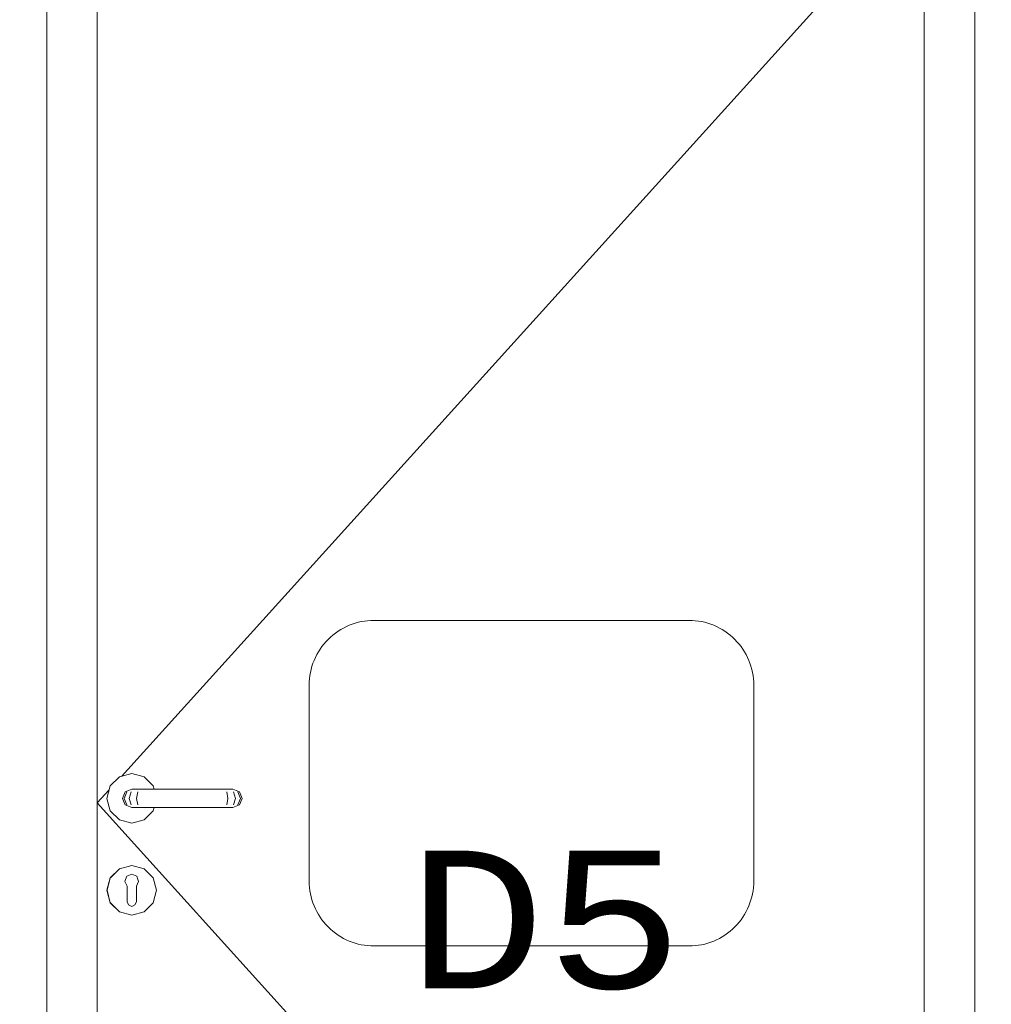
# Model space of a CAD drawing. Header units: millimetres. Extents: x -12989 to 402831, y -50461 to 30884.
# Tile 32 of 175: x 366733 to 367791, y -45175 to -44103. Entities that reach past the tile are written whole.
import ezdxf

# ---------------------------------------------------------------- set-up
doc = ezdxf.new("R2010")
doc.units = ezdxf.units.MM
doc.header["$MEASUREMENT"] = 0
doc.linetypes.add('Wipeout_Contour', pattern=[1000, 0, -1000])
for name, color, linetype, lineweight in [('A_OZN_ODNOSNIKI_Nr_pióra__46', 7, 'Continuous', 15), ('A_OZN_ODNOSNIKI_Nr_pióra__85', 7, 'Continuous', 13), ('Nowe_Drzwi Archicad_Nr_pióra__3', 7, 'Continuous', 13), ('Nowe_Drzwi Archicad_Nr_pióra__87', 7, 'Continuous', 13)]:
    doc.layers.add(name, color=color, linetype=linetype, lineweight=lineweight)
doc.layers.add('Nowe_04-ŚCIANY DZIAŁOWE', color=7, linetype='Continuous')
doc.layers.add('Nowe_Drzwi Archicad', color=7, linetype='Continuous')
doc.styles.add('STYL_AUTOMATYCZNY_7', font='txt')

# ---------------------------------------------------------------- blocks, each defined once
blk = doc.blocks.new('ElemPrzekroju_8_1', base_point=(362576.7, -45960.6))
at = {"color": 254, "linetype": 'Wipeout_Contour', "lineweight": 0, "ltscale": 11094433.41092372}
blk.add_wipeout([(366392.5, -44960.6), (366392.5, -45960.6), (366762.5, -45960.6), (366762.5, -43900.6), (367772.5, -43900.6), (367772.5, -45960.6), (368142.5, -45960.6), (368142.5, -44960.6), (368135.4, -44957.7), (368132.5, -44950.6), (368135.4, -44943.5), (368142.5, -44940.6), (368142.5, -42960.6), (367600, -42960.6), (367600, -42955.6), (367597, -42955.6), (367597, -42960.6), (366997, -42960.6), (366997, -42955.6), (366994, -42955.6), (366994, -42960.6), (366394, -42960.6), (366394, -42955.6), (366392.5, -42955.6), (366392.5, -44940.6), (366397.5, -44940.6), (366404.6, -44943.5), (366407.5, -44950.6), (366404.6, -44957.7), (366397.5, -44960.6)], dxfattribs=at).dxf.layer = 'Nowe_04-ŚCIANY DZIAŁOWE'
blk = doc.blocks.new('ElemPrzekroju_9_1', base_point=(362576.7, -45960.6))
at = {"color": 254, "linetype": 'Wipeout_Contour', "lineweight": 0, "ltscale": 1478146.594061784}
blk.add_wipeout([(366762.5, -45960.6), (366817.5, -45960.6), (366817.5, -43960.6), (366762.5, -43960.6)], dxfattribs=at).dxf.layer = 'Nowe_Drzwi Archicad'
at = {"color": 254, "linetype": 'Wipeout_Contour', "lineweight": 0, "ltscale": 1481938.274402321}
blk.add_wipeout([(367772.5, -45960.6), (367772.5, -43960.6), (367717.5, -43960.6), (367717.5, -45960.6)], dxfattribs=at).dxf.layer = 'Nowe_Drzwi Archicad'
at = {"color": 254, "linetype": 'Wipeout_Contour', "lineweight": 0, "ltscale": 7022386.624927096}
blk.add_wipeout([(366828, -44950.6), (366831.6, -44964.1), (366841.5, -44974), (366855, -44977.6), (366868.5, -44974), (366878.4, -44964.1), (366879.3, -44960.6), (366870, -44960.6), (366855, -44960.6), (366847.9, -44957.7), (366845, -44950.6), (366847.9, -44943.5), (366855, -44940.6), (366879.3, -44940.6), (366878.4, -44937.1), (366868.5, -44927.2), (366855, -44923.6), (366841.5, -44927.2), (366831.6, -44937.1)], dxfattribs=at).dxf.layer = 'Nowe_Drzwi Archicad'
at = {"color": 254, "linetype": 'Wipeout_Contour', "lineweight": 0, "ltscale": 2217718.641541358}
blk.add_wipeout([(366862.5, -45040.9), (366860, -45046.2), (366860, -45047.7), (366878.3, -45037.1), (366868.4, -45027.3), (366861.7, -45039)], dxfattribs=at).dxf.layer = 'Nowe_Drzwi Archicad'
at = {"color": 254, "linetype": 'Wipeout_Contour', "lineweight": 0, "ltscale": 2217705.295119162}
blk.add_wipeout([(366868.4, -45073.9), (366860, -45059.3), (366860, -45063.1), (366858.5, -45066.6), (366855, -45068.1), (366855, -45077.5)], dxfattribs=at).dxf.layer = 'Nowe_Drzwi Archicad'
at = {"layer": 'Nowe_Drzwi Archicad_Nr_pióra__3', "color": 7, "linetype": 'Continuous', "lineweight": 13}
for p, q in [((366817.5, -45960.6), (366817.5, -43960.6)), ((367717.5, -43960.6), (366843.7, -44926.6)), ((367717.5, -43960.6), (367717.5, -45960.6)), ((366855, -44923.6), (366841.5, -44927.2)), ((366868.5, -44927.2), (366855, -44923.6)), ((366841.5, -44927.2), (366831.6, -44937.1)), ((366830.5, -44941.2), (366817.5, -44955.6)), ((366831.6, -44937.1), (366828, -44950.6)), ((366828, -44950.6), (366831.6, -44964.1)), ((366831.6, -44964.1), (366841.5, -44974)), ((366841.5, -44974), (366855, -44977.6)), ((366855, -44977.6), (366868.5, -44974))]:
    blk.add_line(p, q, dxfattribs=at)
at = {"layer": 'Nowe_Drzwi Archicad_Nr_pióra__87', "color": 7, "linetype": 'Continuous', "lineweight": 13}
for p, q in [((366762.5, -45960.6), (366762.5, -43900.6)), ((367772.5, -43900.6), (367772.5, -45960.6))]:
    blk.add_line(p, q, dxfattribs=at)
at = {"color": 254, "linetype": 'Wipeout_Contour', "lineweight": 0, "ltscale": 1478378.899837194}
blk.add_wipeout([(366855, -44940.6), (366847.9, -44943.5), (366849.5, -44943.5), (366856.1, -44940.6)], dxfattribs=at).dxf.layer = 'Nowe_Drzwi Archicad'
at = {"color": 254, "linetype": 'Wipeout_Contour', "lineweight": 0, "ltscale": 1478365.50826903}
blk.add_wipeout([(366845, -44950.6), (366847.9, -44957.7), (366849.5, -44957.7), (366846.7, -44950.6)], dxfattribs=at).dxf.layer = 'Nowe_Drzwi Archicad'
at = {"color": 254, "linetype": 'Wipeout_Contour', "lineweight": 0, "ltscale": 1478501.181471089}
blk.add_wipeout([(366860, -45050.6), (366881.9, -45050.6), (366878.3, -45037.1), (366860, -45047.7)], dxfattribs=at).dxf.layer = 'Nowe_Drzwi Archicad'
at = {"color": 254, "linetype": 'Wipeout_Contour', "lineweight": 0, "ltscale": 1478362.068276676}
blk.add_wipeout([(366847.9, -44943.5), (366845, -44950.6), (366846.7, -44950.6), (366849.5, -44943.5)], dxfattribs=at).dxf.layer = 'Nowe_Drzwi Archicad'
at = {"color": 254, "linetype": 'Wipeout_Contour', "lineweight": 0, "ltscale": 1478387.204623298}
blk.add_wipeout([(366847.9, -44957.7), (366855, -44960.6), (366856.1, -44960.6), (366849.5, -44957.7)], dxfattribs=at).dxf.layer = 'Nowe_Drzwi Archicad'
at = {"color": 254, "linetype": 'Wipeout_Contour', "lineweight": 0, "ltscale": 1478507.277922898}
blk.add_wipeout([(366878.4, -45037.1), (366868.5, -45027.2), (366868.4, -45027.3), (366878.3, -45037.1)], dxfattribs=at).dxf.layer = 'Nowe_Drzwi Archicad'
at = {"color": 254, "linetype": 'Wipeout_Contour', "lineweight": 0, "ltscale": 1478495.960509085}
blk.add_wipeout([(366860, -45059.3), (366868.4, -45073.9), (366878.3, -45064), (366860, -45053.5)], dxfattribs=at).dxf.layer = 'Nowe_Drzwi Archicad'
at = {"color": 254, "linetype": 'Wipeout_Contour', "lineweight": 0, "ltscale": 1478389.472989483}
blk.add_wipeout([(366849.5, -44943.5), (366854.3, -44943.5), (366859.4, -44940.6), (366856.1, -44940.6)], dxfattribs=at).dxf.layer = 'Nowe_Drzwi Archicad'
at = {"color": 254, "linetype": 'Wipeout_Contour', "lineweight": 0, "ltscale": 1478378.910776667}
blk.add_wipeout([(366852.2, -44950.6), (366846.7, -44950.6), (366849.5, -44957.7), (366854.3, -44957.7)], dxfattribs=at).dxf.layer = 'Nowe_Drzwi Archicad'
at = {"color": 254, "linetype": 'Wipeout_Contour', "lineweight": 0, "ltscale": 1848068.420251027}
blk.add_wipeout([(366860.4, -45035.4), (366861.7, -45039), (366868.4, -45027.3), (366855, -45023.7), (366855, -45033.2)], dxfattribs=at).dxf.layer = 'Nowe_Drzwi Archicad'
at = {"color": 254, "linetype": 'Wipeout_Contour', "lineweight": 0, "ltscale": 1478504.972272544}
blk.add_wipeout([(366860, -45053.5), (366878.3, -45064), (366881.9, -45050.6), (366860, -45050.6)], dxfattribs=at).dxf.layer = 'Nowe_Drzwi Archicad'
at = {"color": 254, "linetype": 'Wipeout_Contour', "lineweight": 0, "ltscale": 1478375.470813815}
blk.add_wipeout([(366849.5, -44943.5), (366846.7, -44950.6), (366852.2, -44950.6), (366854.3, -44943.5)], dxfattribs=at).dxf.layer = 'Nowe_Drzwi Archicad'
at = {"color": 254, "linetype": 'Wipeout_Contour', "lineweight": 0, "ltscale": 1478397.777717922}
blk.add_wipeout([(366849.5, -44957.7), (366856.1, -44960.6), (366859.4, -44960.6), (366854.3, -44957.7)], dxfattribs=at).dxf.layer = 'Nowe_Drzwi Archicad'
at = {"color": 254, "linetype": 'Wipeout_Contour', "lineweight": 0, "ltscale": 1478457.663580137}
blk.add_wipeout([(366868.5, -45027.2), (366855, -45023.6), (366855, -45023.7), (366868.4, -45027.3)], dxfattribs=at).dxf.layer = 'Nowe_Drzwi Archicad'
at = {"color": 254, "linetype": 'Wipeout_Contour', "lineweight": 0, "ltscale": 1478539.714798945}
blk.add_wipeout([(366882, -45050.6), (366878.4, -45037.1), (366878.3, -45037.1), (366881.9, -45050.6)], dxfattribs=at).dxf.layer = 'Nowe_Drzwi Archicad'
at = {"color": 254, "linetype": 'Wipeout_Contour', "lineweight": 0, "ltscale": 2217649.754316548}
blk.add_wipeout([(366855, -45077.5), (366855, -45068.1), (366851.5, -45066.6), (366850, -45063.1), (366850, -45059.3), (366841.5, -45073.9)], dxfattribs=at).dxf.layer = 'Nowe_Drzwi Archicad'
at = {"layer": 'Nowe_Drzwi Archicad_Nr_pióra__3', "color": 7, "linetype": 'Continuous', "lineweight": 13}
blk.add_line((366878.4, -45037.1), (366868.5, -45027.2), dxfattribs=at)
at = {"color": 254, "linetype": 'Wipeout_Contour', "lineweight": 0, "ltscale": 1478409.384752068}
blk.add_wipeout([(366854.3, -44943.5), (366861.5, -44943.5), (366864.2, -44940.6), (366859.4, -44940.6)], dxfattribs=at).dxf.layer = 'Nowe_Drzwi Archicad'
at = {"color": 254, "linetype": 'Wipeout_Contour', "lineweight": 0, "ltscale": 1478404.357605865}
blk.add_wipeout([(366852.2, -44950.6), (366854.3, -44957.7), (366861.5, -44957.7), (366860.3, -44950.6)], dxfattribs=at).dxf.layer = 'Nowe_Drzwi Archicad'
at = {"color": 254, "linetype": 'Wipeout_Contour', "lineweight": 0, "ltscale": 1848016.517544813}
blk.add_wipeout([(366849.6, -45035.4), (366855, -45033.2), (366855, -45023.7), (366841.5, -45027.3), (366848.3, -45039)], dxfattribs=at).dxf.layer = 'Nowe_Drzwi Archicad'
at = {"color": 254, "linetype": 'Wipeout_Contour', "lineweight": 0, "ltscale": 1478482.180688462}
blk.add_wipeout([(366855, -45077.6), (366868.5, -45074), (366868.4, -45073.9), (366855, -45077.5)], dxfattribs=at).dxf.layer = 'Nowe_Drzwi Archicad'
at = {"color": 254, "linetype": 'Wipeout_Contour', "lineweight": 0, "ltscale": 1478400.917698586}
blk.add_wipeout([(366854.3, -44943.5), (366852.2, -44950.6), (366860.3, -44950.6), (366861.5, -44943.5)], dxfattribs=at).dxf.layer = 'Nowe_Drzwi Archicad'
at = {"color": 254, "linetype": 'Wipeout_Contour', "lineweight": 0, "ltscale": 1478417.68937226}
blk.add_wipeout([(366861.5, -44957.7), (366854.3, -44957.7), (366859.4, -44960.6), (366864.2, -44960.6)], dxfattribs=at).dxf.layer = 'Nowe_Drzwi Archicad'
at = {"color": 254, "linetype": 'Wipeout_Contour', "lineweight": 0, "ltscale": 1478404.15769207}
blk.add_wipeout([(366855, -45023.6), (366841.5, -45027.2), (366841.5, -45027.3), (366855, -45023.7)], dxfattribs=at).dxf.layer = 'Nowe_Drzwi Archicad'
at = {"color": 254, "linetype": 'Wipeout_Contour', "lineweight": 0, "ltscale": 1478402.097586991}
blk.add_wipeout([(366850, -45053.5), (366831.7, -45064), (366841.5, -45073.9), (366850, -45059.3)], dxfattribs=at).dxf.layer = 'Nowe_Drzwi Archicad'
at = {"color": 254, "linetype": 'Wipeout_Contour', "lineweight": 0, "ltscale": 1478525.224916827}
blk.add_wipeout([(366868.5, -45074), (366878.4, -45064.1), (366878.3, -45064), (366868.4, -45073.9)], dxfattribs=at).dxf.layer = 'Nowe_Drzwi Archicad'
at = {"layer": 'Nowe_Drzwi Archicad_Nr_pióra__3', "color": 7, "linetype": 'Continuous', "lineweight": 13}
for p, q in [((366847.9, -44943.5), (366845, -44950.6)), ((366849.5, -44943.5), (366846.7, -44950.6)), ((366855, -44940.6), (366847.9, -44943.5)), ((366854.3, -44943.5), (366852.2, -44950.6)), ((366845, -44950.6), (366847.9, -44957.7)), ((366846.7, -44950.6), (366849.5, -44957.7)), ((366852.2, -44950.6), (366854.3, -44957.7)), ((366847.9, -44957.7), (366855, -44960.6))]:
    blk.add_line(p, q, dxfattribs=at)
at = {"color": 254, "linetype": 'Wipeout_Contour', "lineweight": 0, "ltscale": 1478434.801522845}
blk.add_wipeout([(366864.2, -44940.6), (366861.5, -44943.5), (366869.3, -44943.5), (366870, -44940.6)], dxfattribs=at).dxf.layer = 'Nowe_Drzwi Archicad'
at = {"color": 254, "linetype": 'Wipeout_Contour', "lineweight": 0, "ltscale": 1478435.969050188}
blk.add_wipeout([(366860.3, -44950.6), (366861.5, -44957.7), (366869.3, -44957.7), (366869, -44950.6)], dxfattribs=at).dxf.layer = 'Nowe_Drzwi Archicad'
at = {"color": 254, "linetype": 'Wipeout_Contour', "lineweight": 0, "ltscale": 2217595.082360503}
blk.add_wipeout([(366847.5, -45040.9), (366848.3, -45039), (366841.5, -45027.3), (366831.7, -45037.1), (366850, -45047.7), (366850, -45046.2)], dxfattribs=at).dxf.layer = 'Nowe_Drzwi Archicad'
at = {"color": 254, "linetype": 'Wipeout_Contour', "lineweight": 0, "ltscale": 1478546.28316992}
blk.add_wipeout([(366878.4, -45064.1), (366882, -45050.6), (366881.9, -45050.6), (366878.3, -45064)], dxfattribs=at).dxf.layer = 'Nowe_Drzwi Archicad'
at = {"color": 254, "linetype": 'Wipeout_Contour', "lineweight": 0, "ltscale": 1478428.675625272}
blk.add_wipeout([(366841.5, -45074), (366855, -45077.6), (366855, -45077.5), (366841.5, -45073.9)], dxfattribs=at).dxf.layer = 'Nowe_Drzwi Archicad'
at = {"layer": 'Nowe_Drzwi Archicad_Nr_pióra__3', "color": 7, "linetype": 'Continuous', "lineweight": 13}
for p, q in [((366855, -44960.6), (366856.1, -44960.6)), ((366868.5, -45027.2), (366855, -45023.6)), ((366882, -45050.6), (366878.4, -45037.1)), ((366878.4, -45064.1), (366882, -45050.6)), ((366868.5, -45074), (366878.4, -45064.1)), ((366855, -45077.6), (366868.5, -45074))]:
    blk.add_line(p, q, dxfattribs=at)
at = {"color": 254, "linetype": 'Wipeout_Contour', "lineweight": 0, "ltscale": 1478432.529212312}
blk.add_wipeout([(366861.5, -44943.5), (366860.3, -44950.6), (366869, -44950.6), (366869.3, -44943.5)], dxfattribs=at).dxf.layer = 'Nowe_Drzwi Archicad'
at = {"color": 254, "linetype": 'Wipeout_Contour', "lineweight": 0, "ltscale": 1478443.106004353}
blk.add_wipeout([(366869.3, -44957.7), (366861.5, -44957.7), (366864.2, -44960.6), (366870, -44960.6)], dxfattribs=at).dxf.layer = 'Nowe_Drzwi Archicad'
at = {"color": 254, "linetype": 'Wipeout_Contour', "lineweight": 0, "ltscale": 1478361.110192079}
blk.add_wipeout([(366841.5, -45027.2), (366831.6, -45037.1), (366831.7, -45037.1), (366841.5, -45027.3)], dxfattribs=at).dxf.layer = 'Nowe_Drzwi Archicad'
at = {"layer": 'Nowe_Drzwi Archicad_Nr_pióra__3', "color": 7, "linetype": 'Continuous', "lineweight": 13}
for p, q in [((366855, -44940.6), (366856.1, -44940.6)), ((366856.1, -44940.6), (366859.4, -44940.6)), ((366861.5, -44943.5), (366860.3, -44950.6)), ((366860.3, -44950.6), (366861.5, -44957.7)), ((366856.1, -44960.6), (366859.4, -44960.6)), ((366855, -45023.6), (366841.5, -45027.2))]:
    blk.add_line(p, q, dxfattribs=at)
at = {"color": 254, "linetype": 'Wipeout_Contour', "lineweight": 0, "ltscale": 1478608.680608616}
blk.add_wipeout([(366870, -44940.6), (366869.3, -44943.5), (366950.7, -44943.5), (366950, -44940.6)], dxfattribs=at).dxf.layer = 'Nowe_Drzwi Archicad'
at = {"color": 254, "linetype": 'Wipeout_Contour', "lineweight": 0, "ltscale": 1478614.551813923}
blk.add_wipeout([(366869, -44950.6), (366869.3, -44957.7), (366950.7, -44957.7), (366951, -44950.6)], dxfattribs=at).dxf.layer = 'Nowe_Drzwi Archicad'
at = {"color": 254, "linetype": 'Wipeout_Contour', "lineweight": 0, "ltscale": 1478381.360065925}
blk.add_wipeout([(366850, -45047.7), (366831.7, -45037.1), (366828.1, -45050.6), (366850, -45050.6)], dxfattribs=at).dxf.layer = 'Nowe_Drzwi Archicad'
at = {"layer": 'Nowe_Drzwi Archicad_Nr_pióra__3', "color": 7, "linetype": 'Continuous', "lineweight": 13}
blk.add_line((366878.4, -44937.1), (366868.5, -44927.2), dxfattribs=at)
at = {"color": 254, "linetype": 'Wipeout_Contour', "lineweight": 0, "ltscale": 1478611.112388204}
blk.add_wipeout([(366869.3, -44943.5), (366869, -44950.6), (366951, -44950.6), (366950.7, -44943.5)], dxfattribs=at).dxf.layer = 'Nowe_Drzwi Archicad'
at = {"color": 254, "linetype": 'Wipeout_Contour', "lineweight": 0, "ltscale": 1478616.984116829}
blk.add_wipeout([(366869.3, -44957.7), (366870, -44960.6), (366950, -44960.6), (366950.7, -44957.7)], dxfattribs=at).dxf.layer = 'Nowe_Drzwi Archicad'
at = {"color": 254, "linetype": 'Wipeout_Contour', "lineweight": 0, "ltscale": 1478385.151281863}
blk.add_wipeout([(366850, -45050.6), (366828.1, -45050.6), (366831.7, -45064), (366850, -45053.5)], dxfattribs=at).dxf.layer = 'Nowe_Drzwi Archicad'
at = {"layer": 'Nowe_Drzwi Archicad_Nr_pióra__3', "color": 7, "linetype": 'Continuous', "lineweight": 13}
for p, q in [((366859.4, -44940.6), (366864.2, -44940.6)), ((366864.2, -44940.6), (366870, -44940.6)), ((366879.3, -44940.6), (366878.4, -44937.1)), ((366859.4, -44960.6), (366864.2, -44960.6)), ((366864.2, -44960.6), (366870, -44960.6)), ((366868.5, -44974), (366878.4, -44964.1)), ((366878.4, -44964.1), (366879.3, -44960.6))]:
    blk.add_line(p, q, dxfattribs=at)
at = {"color": 254, "linetype": 'Wipeout_Contour', "lineweight": 0, "ltscale": 1478782.559694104}
blk.add_wipeout([(366950, -44940.6), (366950.7, -44943.5), (366958.5, -44943.5), (366955.7, -44940.6)], dxfattribs=at).dxf.layer = 'Nowe_Drzwi Archicad'
at = {"color": 254, "linetype": 'Wipeout_Contour', "lineweight": 0, "ltscale": 1478793.134588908}
blk.add_wipeout([(366951, -44950.6), (366950.7, -44957.7), (366958.5, -44957.7), (366959.6, -44950.6)], dxfattribs=at).dxf.layer = 'Nowe_Drzwi Archicad'
at = {"color": 254, "linetype": 'Wipeout_Contour', "lineweight": 0, "ltscale": 1478340.049491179}
blk.add_wipeout([(366831.6, -45037.1), (366828, -45050.6), (366828.1, -45050.6), (366831.7, -45037.1)], dxfattribs=at).dxf.layer = 'Nowe_Drzwi Archicad'
at = {"color": 254, "linetype": 'Wipeout_Contour', "lineweight": 0, "ltscale": 5174560.538644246}
blk.add_wipeout([(366849.6, -45035.4), (366847.5, -45040.9), (366850, -45046.2), (366850, -45063.1), (366851.5, -45066.6), (366855, -45068.1), (366858.5, -45066.6), (366860, -45063.1), (366860, -45053.5), (366860, -45050.6), (366860, -45046.2), (366862.5, -45040.9), (366860.4, -45035.4), (366855, -45033.2)], dxfattribs=at).dxf.layer = 'Nowe_Drzwi Archicad'
at = {"color": 254, "linetype": 'Wipeout_Contour', "lineweight": 0, "ltscale": 1478379.058834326}
blk.add_wipeout([(366831.6, -45064.1), (366841.5, -45074), (366841.5, -45073.9), (366831.7, -45064)], dxfattribs=at).dxf.layer = 'Nowe_Drzwi Archicad'
at = {"layer": 'Nowe_Drzwi Archicad_Nr_pióra__3', "color": 7, "linetype": 'Continuous', "lineweight": 13}
for p, q in [((366841.5, -45027.2), (366831.6, -45037.1)), ((366848.3, -45039), (366847.5, -45040.9)), ((366850, -45046.2), (366847.5, -45040.9)), ((366848.3, -45039), (366849.6, -45035.4)), ((366849.6, -45035.4), (366855, -45033.2)), ((366855, -45033.2), (366860.4, -45035.4)), ((366862.5, -45040.9), (366860, -45046.2)), ((366861.7, -45039), (366860.4, -45035.4)), ((366861.7, -45039), (366862.5, -45040.9)), ((366850, -45047.7), (366850, -45046.2)), ((366850, -45047.7), (366850, -45050.6)), ((366850, -45050.6), (366850, -45053.5)), ((366850, -45053.5), (366850, -45059.3)), ((366860, -45046.2), (366860, -45047.7)), ((366860, -45047.7), (366860, -45050.6)), ((366860, -45050.6), (366860, -45053.5)), ((366860, -45053.5), (366860, -45059.3)), ((366850, -45059.3), (366850, -45063.1)), ((366851.5, -45066.6), (366850, -45063.1)), ((366860, -45063.1), (366858.5, -45066.6)), ((366860, -45059.3), (366860, -45063.1)), ((366841.5, -45074), (366855, -45077.6)), ((366855, -45068.1), (366851.5, -45066.6)), ((366858.5, -45066.6), (366855, -45068.1))]:
    blk.add_line(p, q, dxfattribs=at)
at = {"color": 254, "linetype": 'Wipeout_Contour', "lineweight": 0, "ltscale": 1478789.695575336}
blk.add_wipeout([(366950.7, -44943.5), (366951, -44950.6), (366959.6, -44950.6), (366958.5, -44943.5)], dxfattribs=at).dxf.layer = 'Nowe_Drzwi Archicad'
at = {"color": 254, "linetype": 'Wipeout_Contour', "lineweight": 0, "ltscale": 1478790.862229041}
blk.add_wipeout([(366950.7, -44957.7), (366950, -44960.6), (366955.7, -44960.6), (366958.5, -44957.7)], dxfattribs=at).dxf.layer = 'Nowe_Drzwi Archicad'
at = {"color": 254, "linetype": 'Wipeout_Contour', "lineweight": 0, "ltscale": 1478346.618686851}
blk.add_wipeout([(366828, -45050.6), (366831.6, -45064.1), (366831.7, -45064), (366828.1, -45050.6)], dxfattribs=at).dxf.layer = 'Nowe_Drzwi Archicad'
at = {"layer": 'Nowe_Drzwi Archicad_Nr_pióra__3', "color": 7, "linetype": 'Continuous', "lineweight": 13}
for p, q in [((366870, -44940.6), (366950, -44940.6)), ((366870, -44960.6), (366950, -44960.6)), ((366831.6, -45037.1), (366828, -45050.6)), ((366828, -45050.6), (366831.6, -45064.1)), ((366831.6, -45064.1), (366841.5, -45074))]:
    blk.add_line(p, q, dxfattribs=at)
at = {"color": 254, "linetype": 'Wipeout_Contour', "lineweight": 0, "ltscale": 1478807.976560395}
blk.add_wipeout([(366960.6, -44940.6), (366955.7, -44940.6), (366958.5, -44943.5), (366965.7, -44943.5)], dxfattribs=at).dxf.layer = 'Nowe_Drzwi Archicad'
at = {"color": 254, "linetype": 'Wipeout_Contour', "lineweight": 0, "ltscale": 1478824.746156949}
blk.add_wipeout([(366959.6, -44950.6), (366958.5, -44957.7), (366965.7, -44957.7), (366967.8, -44950.6)], dxfattribs=at).dxf.layer = 'Nowe_Drzwi Archicad'
at = {"color": 254, "linetype": 'Wipeout_Contour', "lineweight": 0, "ltscale": 1478821.307212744}
blk.add_wipeout([(366958.5, -44943.5), (366959.6, -44950.6), (366967.8, -44950.6), (366965.7, -44943.5)], dxfattribs=at).dxf.layer = 'Nowe_Drzwi Archicad'
at = {"color": 254, "linetype": 'Wipeout_Contour', "lineweight": 0, "ltscale": 1478816.278956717}
blk.add_wipeout([(366955.7, -44960.6), (366960.6, -44960.6), (366965.7, -44957.7), (366958.5, -44957.7)], dxfattribs=at).dxf.layer = 'Nowe_Drzwi Archicad'
at = {"color": 254, "linetype": 'Wipeout_Contour', "lineweight": 0, "ltscale": 1478827.888405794}
blk.add_wipeout([(366963.8, -44940.6), (366960.6, -44940.6), (366965.7, -44943.5), (366970.5, -44943.5)], dxfattribs=at).dxf.layer = 'Nowe_Drzwi Archicad'
at = {"color": 254, "linetype": 'Wipeout_Contour', "lineweight": 0, "ltscale": 1478850.193097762}
blk.add_wipeout([(366965.7, -44957.7), (366970.5, -44957.7), (366973.3, -44950.6), (366967.8, -44950.6)], dxfattribs=at).dxf.layer = 'Nowe_Drzwi Archicad'
at = {"layer": 'Nowe_Drzwi Archicad_Nr_pióra__3', "color": 7, "linetype": 'Continuous', "lineweight": 13}
blk.add_line((366950, -44940.6), (366955.7, -44940.6), dxfattribs=at)
at = {"color": 254, "linetype": 'Wipeout_Contour', "lineweight": 0, "ltscale": 1478846.754209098}
blk.add_wipeout([(366970.5, -44943.5), (366965.7, -44943.5), (366967.8, -44950.6), (366973.3, -44950.6)], dxfattribs=at).dxf.layer = 'Nowe_Drzwi Archicad'
at = {"color": 254, "linetype": 'Wipeout_Contour', "lineweight": 0, "ltscale": 1478836.190693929}
blk.add_wipeout([(366960.6, -44960.6), (366963.8, -44960.6), (366970.5, -44957.7), (366965.7, -44957.7)], dxfattribs=at).dxf.layer = 'Nowe_Drzwi Archicad'
at = {"layer": 'Nowe_Drzwi Archicad_Nr_pióra__3', "color": 7, "linetype": 'Continuous', "lineweight": 13}
blk.add_line((366950, -44960.6), (366955.7, -44960.6), dxfattribs=at)
at = {"color": 254, "linetype": 'Wipeout_Contour', "lineweight": 0, "ltscale": 1478838.46160393}
blk.add_wipeout([(366963.8, -44940.6), (366970.5, -44943.5), (366972.1, -44943.5), (366965, -44940.6)], dxfattribs=at).dxf.layer = 'Nowe_Drzwi Archicad'
at = {"color": 254, "linetype": 'Wipeout_Contour', "lineweight": 0, "ltscale": 1478863.595666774}
blk.add_wipeout([(366973.3, -44950.6), (366970.5, -44957.7), (366972.1, -44957.7), (366975, -44950.6)], dxfattribs=at).dxf.layer = 'Nowe_Drzwi Archicad'
at = {"layer": 'Nowe_Drzwi Archicad_Nr_pióra__3', "color": 7, "linetype": 'Continuous', "lineweight": 13}
for p, q in [((366955.7, -44940.6), (366960.6, -44940.6)), ((366958.5, -44943.5), (366959.6, -44950.6)), ((366960.6, -44940.6), (366963.8, -44940.6)), ((366963.8, -44940.6), (366965, -44940.6))]:
    blk.add_line(p, q, dxfattribs=at)
at = {"color": 254, "linetype": 'Wipeout_Contour', "lineweight": 0, "ltscale": 1478860.156807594}
blk.add_wipeout([(366970.5, -44943.5), (366973.3, -44950.6), (366975, -44950.6), (366972.1, -44943.5)], dxfattribs=at).dxf.layer = 'Nowe_Drzwi Archicad'
at = {"color": 254, "linetype": 'Wipeout_Contour', "lineweight": 0, "ltscale": 1478846.763834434}
blk.add_wipeout([(366970.5, -44957.7), (366963.8, -44960.6), (366965, -44960.6), (366972.1, -44957.7)], dxfattribs=at).dxf.layer = 'Nowe_Drzwi Archicad'
at = {"layer": 'Nowe_Drzwi Archicad_Nr_pióra__3', "color": 7, "linetype": 'Continuous', "lineweight": 13}
for p, q in [((366965, -44940.6), (366972.1, -44943.5)), ((366965.7, -44943.5), (366967.8, -44950.6)), ((366970.5, -44943.5), (366973.3, -44950.6)), ((366972.1, -44943.5), (366975, -44950.6)), ((367717.5, -45950.6), (366817.5, -44955.6)), ((366959.6, -44950.6), (366958.5, -44957.7)), ((366967.8, -44950.6), (366965.7, -44957.7)), ((366973.3, -44950.6), (366970.5, -44957.7)), ((366975, -44950.6), (366972.1, -44957.7)), ((366955.7, -44960.6), (366960.6, -44960.6)), ((366960.6, -44960.6), (366963.8, -44960.6)), ((366963.8, -44960.6), (366965, -44960.6)), ((366972.1, -44957.7), (366965, -44960.6))]:
    blk.add_line(p, q, dxfattribs=at)

msp = doc.modelspace()

# ---------------------------------------------------------------- block references
at = {"layer": 'Nowe_04-ŚCIANY DZIAŁOWE', "lineweight": 0}
msp.add_blockref('ElemPrzekroju_8_1', (362576.7, -45960.6), dxfattribs=at)

# ---------------------------------------------------------------- next in the draw order: block references
at = {"layer": 'Nowe_Drzwi Archicad', "lineweight": 0}
msp.add_blockref('ElemPrzekroju_9_1', (362576.7, -45960.6), dxfattribs=at)

# ---------------------------------------------------------------- next in the draw order: wipeouts: each hides what was drawn before it
at = {"color": 7, "linetype": 'Continuous', "lineweight": 15, "ltscale": 3330029.920715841}
msp.add_wipeout([(367048.1, -45040.6), (367118.7, -45111.2), (367461.4, -45111.2), (367532, -45040.6), (367532, -44827.4), (367461.4, -44756.9), (367118.7, -44756.9), (367048.1, -44827.4)], dxfattribs=at).dxf.layer = 'A_OZN_ODNOSNIKI_Nr_pióra__46'

# ---------------------------------------------------------------- next in the draw order: linework, layer by layer
at = {"layer": 'A_OZN_ODNOSNIKI_Nr_pióra__85', "color": 7, "linetype": 'Continuous', "lineweight": 13, "flags": 128}
msp.add_lwpolyline([(367048.1, -45040.6, 0.414214), (367118.7, -45111.2), (367461.4, -45111.2, 0.414214), (367532, -45040.6), (367532, -44827.4, 0.414214), (367461.4, -44756.9), (367118.7, -44756.9, 0.414214), (367048.1, -44827.4), (367048.1, -45040.6)], format="xyb", close=True, dxfattribs=at)

# ---------------------------------------------------------------- next in the draw order: texts
at = {"layer": 'A_OZN_ODNOSNIKI_Nr_pióra__46', "color": 7, "linetype": 'Continuous', "lineweight": 15, "insert": (367154.7, -45007.4), "char_height": 150, "attachment_point": 1, "style": 'STYL_AUTOMATYCZNY_7'}
msp.add_mtext('\\A1;{\\pql;\\fCourier CE|b0|i0|c0|p0;\\W1.000000;D5}', dxfattribs=at)

doc.saveas('drawing.dxf')
